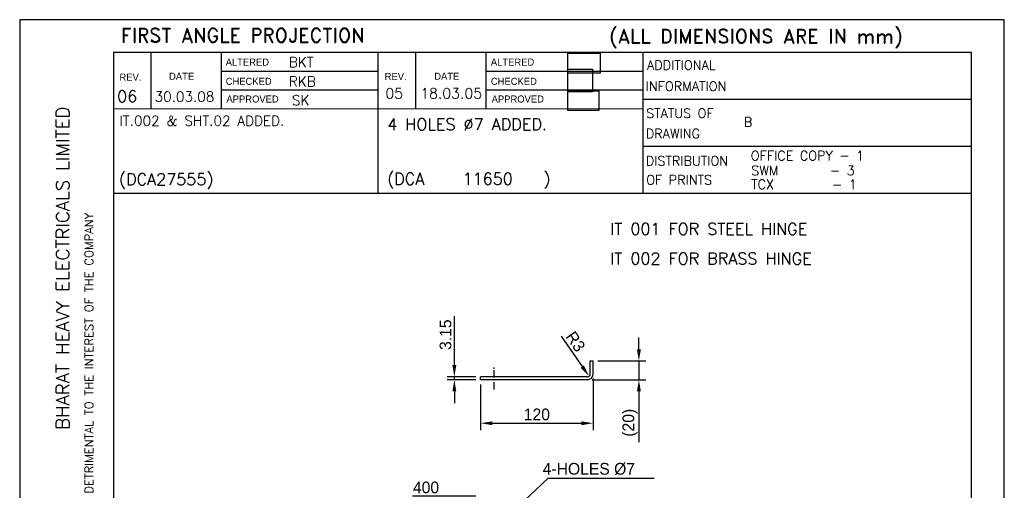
# Model space of a CAD drawing. Extents: x 805 to 1855, y 1749 to 3234.
# Tile 6 of 6: x 805 to 1855, y 2732 to 3234. Entities that reach past the tile are written whole.
import ezdxf
from ezdxf.enums import TextEntityAlignment as Align

# ---------------------------------------------------------------- set-up
doc = ezdxf.new("R2010")
doc.units = 0
doc.header["$LTSCALE"] = 0.5
doc.linetypes.add('CENTER', pattern=[50.8, 31.75, -6.35, 6.35, -6.35])
doc.layers.get('0').update_dxf_attribs({"linetype": 'CONTINUOUS'})
doc.layers.get('DEFPOINTS').update_dxf_attribs({"linetype": 'CONTINUOUS'})
doc.layers.add('S2', color=2, linetype='CONTINUOUS')
doc.layers.add('TEXT', color=3, linetype='CONTINUOUS')
doc.styles.add('ROMAND', font='romand', dxfattribs={"height": 3})
doc.styles.add('ROMANS', font='romans.shx', dxfattribs={"height": 2.5})
doc.dimstyles.get("Standard").update_dxf_attribs({"dimscale": 5, "dimtxt": 2.5, "dimasz": 2.5, "dimexe": 1.5, "dimexo": 1, "dimtad": 1, "dimdec": 4, "dimzin": 9, "dimdsep": 46, "dimtxsty": 'Standard', "dimcen": 2.5, "dimclrd": 1, "dimclre": 1, "dimclrt": 1, "dimadec": 0, "dimazin": 0, "dimtfac": 1, "dimtdec": 4, "dimtmove": 0, "dimatfit": 3, "dimfxl": 0, "dimtolj": 1, "dimtzin": 9, "dimarcsym": 0})
picture_1 = doc.add_image_def('image1.bmp', size_in_pixel=(91, 56))
picture_2 = doc.add_image_def('image2.jpg', size_in_pixel=(92, 84))
picture_3 = doc.add_image_def('image3.jpg', size_in_pixel=(91, 58))

# ---------------------------------------------------------------- blocks, each defined once
blk = doc.blocks.new('*D27')
at = {"color": 1, "lineweight": -2}
blk.add_line((1382.5, 2896.4), (1405.1, 2864), dxfattribs=at)
at = {"color": 1}
blk.add_solid([(1406.9, 2865.2), (1403.4, 2862.8), (1412.3, 2853.7)], dxfattribs=at)
at = {"layer": 'DEFPOINTS', "color": 0}
for p in [(1410.6, 2856.2), (1412.3, 2853.7)]:
    blk.add_point(p, dxfattribs=at)
at = {"color": 1, "insert": (1397.9, 2890.7), "char_height": 12.5, "attachment_point": 5, "rotation": 304.9488}
blk.add_mtext('\\A1;R3', dxfattribs=at)
blk = doc.blocks.new('*D28')
at = {"color": 1, "lineweight": -2}
for p, q in [((1416.7, 2851.2), (1416.7, 2796.2)), ((1296.7, 2845), (1296.7, 2796.2)), ((1309.2, 2803.7), (1404.2, 2803.7))]:
    blk.add_line(p, q, dxfattribs=at)
at = {"color": 1}
for points in [[(1309.2, 2805.7), (1309.2, 2801.6), (1296.7, 2803.7)], [(1404.2, 2805.7), (1404.2, 2801.6), (1416.7, 2803.7)]]:
    blk.add_solid(points, dxfattribs=at)
at = {"layer": 'DEFPOINTS', "color": 0}
for p in [(1416.7, 2856.2), (1296.7, 2850), (1416.7, 2803.7)]:
    blk.add_point(p, dxfattribs=at)
at = {"color": 1, "insert": (1356.7, 2813), "char_height": 12.5, "attachment_point": 5}
blk.add_mtext('\\A1;120', dxfattribs=at)
blk = doc.blocks.new('*D29')
at = {"color": 1, "lineweight": -2}
for p, q in [((1465.5, 2882.5), (1465.5, 2895)), ((1421.7, 2870), (1473, 2870)), ((1465.5, 2870), (1465.5, 2850)), ((1415.6, 2850), (1473, 2850)), ((1465.5, 2837.5), (1465.5, 2783.4))]:
    blk.add_line(p, q, dxfattribs=at)
at = {"color": 1}
for points in [[(1463.4, 2882.5), (1467.6, 2882.5), (1465.5, 2870)], [(1463.4, 2837.5), (1467.6, 2837.5), (1465.5, 2850)]]:
    blk.add_solid(points, dxfattribs=at)
at = {"layer": 'DEFPOINTS', "color": 0}
for p in [(1416.7, 2870), (1410.6, 2850), (1465.5, 2850)]:
    blk.add_point(p, dxfattribs=at)
at = {"color": 1, "insert": (1456.1, 2804.2), "char_height": 12.5, "attachment_point": 5, "rotation": 90}
blk.add_mtext('\\A1;(20)', dxfattribs=at)
blk = doc.blocks.new('*D116')
at = {"color": 1, "lineweight": -2}
for p, q in [((1268.7, 2865.7), (1268.7, 2917.8)), ((1291.7, 2853.2), (1261.2, 2853.2)), ((1291.7, 2850), (1261.2, 2850)), ((1268.7, 2850), (1268.7, 2853.2)), ((1268.7, 2837.5), (1268.7, 2825))]:
    blk.add_line(p, q, dxfattribs=at)
at = {"color": 1}
for points in [[(1266.6, 2865.7), (1270.8, 2865.7), (1268.7, 2853.2)], [(1266.6, 2837.5), (1270.8, 2837.5), (1268.7, 2850)]]:
    blk.add_solid(points, dxfattribs=at)
at = {"layer": 'DEFPOINTS', "color": 0}
for p in [(1268.7, 2853.2), (1296.7, 2853.2), (1296.7, 2850)]:
    blk.add_point(p, dxfattribs=at)
at = {"color": 1, "insert": (1259.3, 2898), "char_height": 12.5, "attachment_point": 5, "rotation": 90}
blk.add_mtext('\\A1;3.15', dxfattribs=at)
blk = doc.blocks.new('*D123')
at = {"color": 1, "lineweight": -2}
blk.add_line((1291.7, 2725.8), (1223.9, 2725.8), dxfattribs=at)
at = {"layer": 'DEFPOINTS', "color": 0}
for p in [(1256.2, 2725.8), (1296.7, 2725.8), (1296.7, 2325.8)]:
    blk.add_point(p, dxfattribs=at)
at = {"color": 1, "insert": (1238.5, 2735.2), "char_height": 12.5, "attachment_point": 5}
blk.add_mtext('\\A1;400', dxfattribs=at)

msp = doc.modelspace()

# ---------------------------------------------------------------- linework, layer by layer
for p, q in [((805.16376, 3233.63897), (805.16376, 1748.63897)), ((1855.16376, 3233.63897), (805.16376, 3233.63897)), ((1855.16376, 1748.63897), (1855.16376, 3233.63897)), ((905.16376, 3198.63897), (905.16376, 1783.63897)), ((1469.1361, 3198.63897), (905.16376, 3198.63897)), ((945.16376, 3198.63897), (945.16376, 3138.62903)), ((1020.16376, 3198.63897), (1020.16376, 3138.61038)), ((1187.14993, 3198.63897), (1187.14993, 3048.63897)), ((1227.14993, 3198.63897), (1227.14993, 3138.55893)), ((1302.14993, 3198.63897), (1302.14993, 3138.54029)), ((1820.16376, 3198.63897), (1470.16376, 3198.63897)), ((1470.16376, 3048.63897), (1470.16376, 3198.63897)), ((1820.16376, 1783.63897), (1820.16376, 3198.63897)), ((1187.14993, 3178.56887), (1020.16376, 3178.61039)), ((1470.16376, 3178.49852), (1302.14993, 3178.54029)), ((905.16376, 3158.63897), (905.15879, 3158.63897)), ((1187.14993, 3158.56887), (1020.16376, 3158.61038)), ((1470.15879, 3158.49852), (1302.14993, 3158.54029)), ((1820.16376, 3148.63897), (1470.16376, 3148.63897)), ((1470.15382, 3138.49852), (905.15382, 3138.63897)), ((1820.16376, 3098.63897), (1470.16376, 3098.63897)), ((1820.16376, 3048.63897), (905.16376, 3048.63897)), ((1413.58906, 2856.18031), (1413.58906, 2870.03031)), ((1413.58906, 2870.03031), (1416.73906, 2870.03031)), ((1416.73906, 2856.18031), (1416.73906, 2870.03031)), ((1410.58906, 2853.18031), (1296.73906, 2853.18031)), ((1296.73906, 2850.03031), (1296.73906, 2853.18031)), ((1410.58906, 2850.03031), (1296.73906, 2850.03031)), ((1368.56973, 2745.04115), (1481.94012, 2745.04115))]:
    msp.add_line(p, q)
at = {"color": 3, "linetype": 'CENTER', "ltscale": 0.5}
msp.add_line((1311.23906, 2839.5674), (1311.23906, 2862.8935), dxfattribs=at)
for radius in [3, 6.15]:
    msp.add_arc((1410.58906, 2856.18031), radius, 270, 0)

# ---------------------------------------------------------------- texts
at = {"color": 1, "insert": (1362.88294, 2754.8947), "char_height": 12.5, "attachment_point": 4}
msp.add_mtext('4-HOLES %%c7', dxfattribs=at)
at = {"layer": 'S2', "style": 'ROMANS'}
for s, height, p in [('BKT', 10.625, (1092.28563, 3183.16441)), ('RKB', 10.625, (1092.28563, 3162.52851)), ('05', 11, (1195.12324, 3149.65838)), ('18.03.05', 11, (1232.25227, 3149.65838)), ('06', 12.5, (909.08475, 3145.74019)), ('30.03.08', 10.625, (949.01193, 3146.40671)), ('SK', 10.625, (1095.51252, 3142.53748)), ('IT.002 & SHT.02 ADDED.', 10.625, (911.58005, 3120.61184)), ('4 HOLES %%C7 ADDED.', 12.5, (1197.07674, 3115.97293)), ('(DCA27555)', 12.5, (911.03824, 3057.38407)), ('(DCA    11650   )', 12.5, (1197.06679, 3057.86637))]:
    msp.add_text(s, height=height, dxfattribs=at).set_placement(p)
at = {"layer": 'S2', "char_height": 12.5, "attachment_point": 4, "style": 'ROMANS'}
for s, insert in [('\\A1;IT 001 FOR STEEL HINGE', (1434.9703, 3010.77074)), ('\\A1;IT 002 FOR BRASS HINGE', (1434.9703, 2979.13018))]:
    msp.add_mtext(s, dxfattribs=dict(at, insert=insert))
at = {"layer": 'TEXT'}
for s, height, style, p in [('FIRST ANGLE PROJECTION', 15, 'ROMAND', (913.07239, 3209.52817)), ('(ALL DIMENSIONS ARE IN mm)', 15, 'ROMAND', (1434.02545, 3208.66457)), ('ADDITIONAL', 10, 'ROMANS', (1474.07262, 3180.31838)), ('INFORMATION', 10, 'ROMANS', (1472.69594, 3157.73759)), ('STATUS OF ', 10, 'ROMANS', (1473.25913, 3128.92395)), ('DRAWING', 10, 'ROMANS', (1472.82109, 3107.24959)), ('DISTRIBUTION', 10, 'ROMANS', (1472.82109, 3078.25466)), ('OF PRINTS', 10, 'ROMANS', (1473.25913, 3057.98526))]:
    msp.add_text(s, height=height, dxfattribs=dict(at, style=style)).set_placement(p)
for s, p in [('ALTERED', (1024.83874, 3184.72101)), ('ALTERED', (1307.64913, 3184.72101)), ('REV.', (911.58679, 3168.69691)), ('DATE', (964.43314, 3169.62527)), ('CHECKED', (1024.83874, 3164.25903)), ('REV.', (1194.39718, 3169.41364)), ('DATE', (1247.24353, 3169.62527)), ('CHECKED', (1307.64913, 3164.25903)), ('APPROVED', (1025.64297, 3145.4022)), ('APPROVED', (1308.45337, 3145.4022))]:
    msp.add_text(s, height=7.5, dxfattribs=at).set_placement(p)
at = {"layer": 'TEXT', "style": 'ROMAND', "width": 0.868356}
msp.add_text('BHARAT HEAVY ELECTRICALS LIMITED', height=14, rotation=90, dxfattribs=at).set_placement((858.03286, 2796.74264), (858.03286, 3141.19057), align=Align.FIT)
at = {"layer": 'TEXT', "color": 1, "style": 'ROMANS'}
for s, p in [('B', (1577.3668, 3119.6929)), ('OFFICE COPY - 1', (1584.78459, 3083.78372)), ('SWM       - 3', (1585.22263, 3067.91432)), ('TCX        - 1', (1585.22263, 3053.23432))]:
    msp.add_text(s, height=10, dxfattribs=at).set_placement(p)
at = {"layer": 'TEXT', "style": 'ROMAND'}
msp.add_text('IT MUST NOT BE USED DIRECTLY OR INDIRECTLY IN ANY WAY DETRIMENTAL TO THE INTEREST OF THE COMPANY', height=9, rotation=90, dxfattribs=at).set_placement((883.49787, 2355.64089))

# ---------------------------------------------------------------- dimensions: what is measured, and where the dimension line sits
dim = msp.add_linear_dim(base=(1268.71255, 2853.18031), p1=(1296.73906, 2850.03031), p2=(1296.73906, 2853.18031), angle=90, dimstyle='Standard')
dim.commit()
dim.dimension.update_dxf_attribs({"geometry": '*D116', "text_midpoint": (1259.33755, 2897.97198)})
dim = msp.add_radius_dim(center=(1410.58906, 2856.18031), mpoint=(1412.30759, 2853.72132), dimstyle='Standard', override={"dimtmove": 1})
dim.commit()
dim.dimension.update_dxf_attribs({"geometry": '*D27', "text_midpoint": (1390.22921, 2885.31254), "dimtype": 164})
dim = msp.add_linear_dim(base=(1465.49272, 2850.03031), p1=(1416.73906, 2870.03031), p2=(1410.58906, 2850.03031), angle=90, text='(20)', dimstyle='Standard')
dim.commit()
dim.dimension.update_dxf_attribs({"geometry": '*D29', "text_midpoint": (1465.49272, 2804.19698), "dimtype": 160})
dim = msp.add_linear_dim(base=(1416.73906, 2803.65804), p1=(1296.73906, 2850.03031), p2=(1416.73906, 2856.18031), dimstyle='Standard')
dim.commit()
dim.dimension.update_dxf_attribs({"geometry": '*D28', "text_midpoint": (1356.73906, 2813.03304)})
dim = msp.add_ordinate_dim(feature_location=(1296.73906, 2725.82228), offset=(-40.54569, 0), dtype=0, origin=(1296.73906, 2325.82228), dimstyle='Standard', override={"dimdec": 0, "dimtdec": 0, "dimtmove": 1})
dim.commit()
dim.dimension.update_dxf_attribs({"geometry": '*D123', "text_midpoint": (1238.48504, 2735.19728)})

# ---------------------------------------------------------------- pictures from other files: only their frames are drawn
image = msp.add_image(picture_1, insert=(1389.69534, 3176.68728), size_in_units=(34.64927, 21.32263))
image.dxf.flags = 7
image = msp.add_image(picture_2, insert=(1389.69534, 3156.68728), size_in_units=(26.46022, 24.15933))
image.dxf.flags = 7
image = msp.add_image(picture_3, insert=(1389.69534, 3136.7803), size_in_units=(33.11239, 21.1046))
image.dxf.flags = 7

# ---------------------------------------------------------------- leaders
msp.add_leader([(1313.7363, 2693.27458), (1368.56973, 2745.04115)], dimstyle='Standard', override={"dimgap": 0.625, "dimtad": 0, "dimtmove": 1})

doc.saveas('drawing.dxf')
